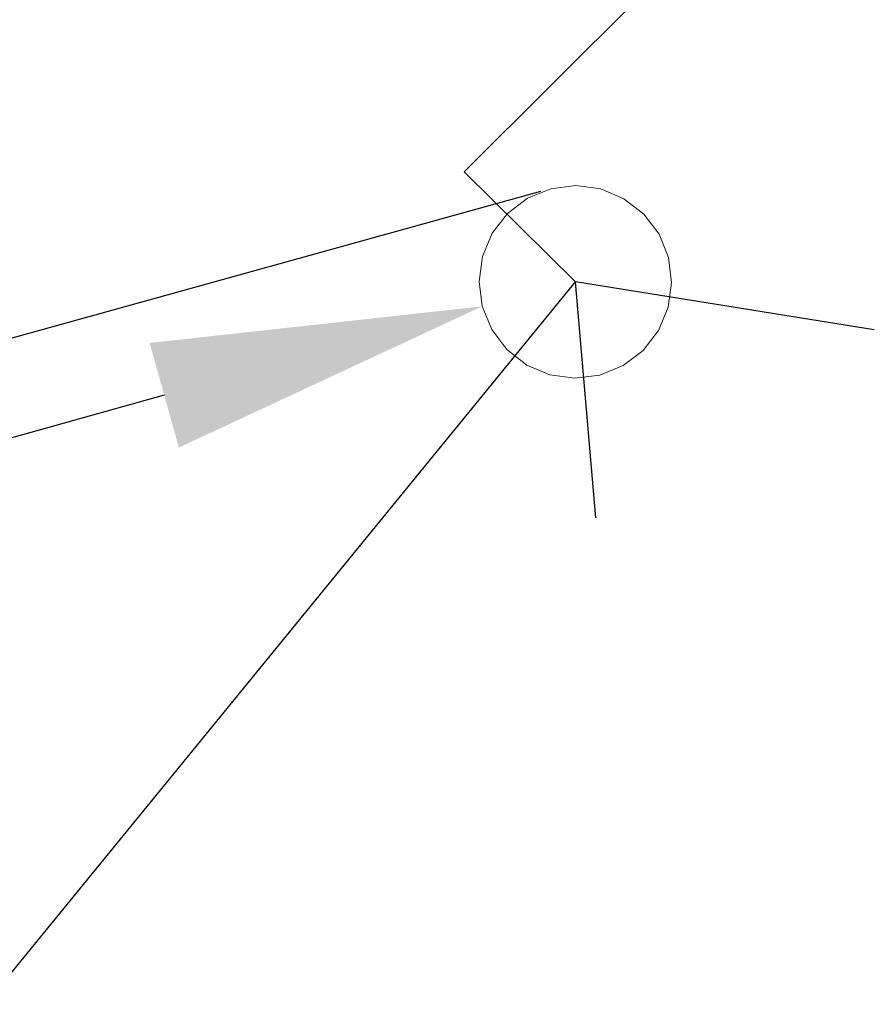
# Model space of a CAD drawing. Header units: millimetres. Extents: x 6504137 to 6515825, y 5737606 to 5784558.
# Tile 39 of 115: x 6511764.38 to 6511767.49, y 5757834.48 to 5757838.06. Entities that reach past the tile are written whole.
import ezdxf
from ezdxf import colors
from ezdxf.entities.mleader import LeaderData, LeaderLine
from ezdxf.math import Vec2, Vec3

# ---------------------------------------------------------------- set-up
doc = ezdxf.new("R2010")
doc.units = ezdxf.units.MM
doc.linetypes.add('JIS_02_2.0', pattern=[3, 2, -1])
doc.layers.add('-Linia kablowa nn', color=132, linetype='JIS_02_2.0', lineweight=30)
doc.layers.add('_-demontaż nn', color=132, linetype='DEMONTAZ', lineweight=20)
doc.layers.add('-wymiary', color=7, linetype='Continuous', lineweight=35, true_color=0x000000)
doc.layers.add('istn. linia nap.', color=7, linetype='Continuous', lineweight=0, true_color=0x000000)
doc.layers.add('_Kąt załomu', color=7, linetype='Continuous')
doc.layers.add('_Opisy', color=7, linetype='Continuous')
doc.styles.add('GEO-INFO', font='arial.ttf')
doc.styles.get("Standard").update_dxf_attribs({"font": 'ARIALN.TTF'})
doc.linetypes.add('DEMONTAZ', pattern='A,1,["x",Standard,S=1,R=0,X=-0.1,Y=-0.35],1', length=2)
doc.dimstyles.new('Kat załomu', dxfattribs={"dimtxt": 2.2, "dimasz": 5, "dimexe": 0.18, "dimexo": 0.0625, "dimtad": 0, "dimtih": 1, "dimtoh": 1, "dimdec": 4, "dimzin": 0, "dimdsep": 46, "dimtxsty": 'Standard', "dimcen": 0.9, "dimse1": 1, "dimse2": 1, "dimadec": 0, "dimazin": 0, "dimtfac": 1, "dimtdec": 4, "dimtofl": 0, "dimtmove": 0, "dimatfit": 3, "dimfxl": 1, "dimtolj": 1, "dimtzin": 0, "dimarcsym": 0})
doc.dimstyles.new('McRobic', dxfattribs={"dimtxt": 3, "dimasz": 4, "dimexe": 0.5, "dimexo": 0.04, "dimgap": 0.4, "dimtad": 0, "dimtih": 1, "dimtoh": 1, "dimdec": 1, "dimrnd": 0.01, "dimzin": 0, "dimdsep": 46, "dimtxsty": 'Standard', "dimcen": 0.09, "dimadec": 0, "dimazin": 0, "dimtfac": 1, "dimtdec": 1, "dimtofl": 0, "dimtmove": 0, "dimatfit": 3, "dimfxl": 1, "dimtolj": 1, "dimtzin": 0, "dimlwd": 25, "dimlwe": 25, "dimarcsym": 0})

# ---------------------------------------------------------------- blocks, each defined once
blk = doc.blocks.new('*D39')
at = {"layer": '_Kąt załomu', "color": 0, "lineweight": -2, "transparency": 16777216}
for start, end in [(327.3791, 68.7131), (208.99689, 310.32765)]:
    blk.add_arc((6513068.902, 5758234.535), 21.6162, start, end, dxfattribs=at)
at = {"layer": '_Kąt załomu', "color": 0, "transparency": 16777216}
for points in [[(6513076.5388, 5758253.8702), (6513076.9602, 5758255.4827), (6513071.912, 5758255.9406)], [(6513049.2247, 5758223.7393), (6513050.7661, 5758224.3732), (6513048.0937, 5758228.6805)]]:
    blk.add_solid(points, dxfattribs=at)
at = {"layer": 'Defpoints', "color": 0, "transparency": 16777216}
for p in [(6513238.178, 5759438.352), (6513068.902, 5758234.535), (6513071.8387, 5758213.1192), (6510843.987, 5757608.544)]:
    blk.add_point(p, dxfattribs=at)
at = {"layer": '_Kąt załomu', "color": 0, "transparency": 16777216, "insert": (6513085.18, 5758220.3122), "char_height": 2.2, "attachment_point": 5, "rotation": 229}
blk.add_mtext('\\A1;246°', dxfattribs=at)
blk = doc.blocks.new('*D40')
at = {"layer": '_Kąt załomu', "color": 0, "lineweight": -2, "transparency": 16777216}
for start, end in [(315.03477, 4.86539), (251.71524, 301.5499)]:
    blk.add_arc((6510843.987, 5757608.544), 26.4459, start, end, dxfattribs=at)
at = {"layer": '_Kąt załomu', "color": 0, "transparency": 16777216}
for points in [[(6510869.5177, 5757610.6382), (6510871.1576, 5757610.9359), (6510869.4445, 5757615.7066)], [(6510835.3548, 5757582.6703), (6510836.0249, 5757584.1963), (6510831.1119, 5757585.4438)]]:
    blk.add_solid(points, dxfattribs=at)
at = {"layer": 'Defpoints', "color": 0, "transparency": 16777216}
for p in [(6513068.902, 5758234.535), (6510843.987, 5757608.544), (6510851.1947, 5757583.0992), (6510579.264, 5757133.586)]:
    blk.add_point(p, dxfattribs=at)
at = {"layer": '_Kąt załomu', "color": 0, "transparency": 16777216, "insert": (6510860.3741, 5757587.7871), "char_height": 2.2, "attachment_point": 5, "rotation": 218}
blk.add_mtext('\\A1;135°', dxfattribs=at)
blk = doc.blocks.new('OKRAG_PELNY')
at = {"color": 0}
blk.add_lwpolyline([(0.5, 0), (0.482963, -0.12941), (0.433013, -0.25), (0.353553, -0.353553), (0.25, -0.433013), (0.12941, -0.482963), (0, -0.5), (-0.12941, -0.482963), (-0.25, -0.433013), (-0.353553, -0.353553), (-0.433013, -0.25), (-0.482963, -0.12941), (-0.5, 0), (-0.482963, 0.12941), (-0.433013, 0.25), (-0.353553, 0.353553), (-0.25, 0.433013), (-0.12941, 0.482963), (0, 0.5), (0.12941, 0.482963), (0.25, 0.433013), (0.353553, 0.353553), (0.433013, 0.25), (0.482963, 0.12941)], close=True, dxfattribs=at)
blk = doc.blocks.new('*D136')
at = {"layer": '-wymiary', "color": 0, "linetype": 'Continuous', "lineweight": 25, "transparency": 16777216}
for p, q in [((6511759.4004, 5757862.2373), (6511754.7962, 5757860.9615)), ((6511766.2742, 5757837.4314), (6511761.67, 5757836.1556))]:
    blk.add_line(p, q, dxfattribs=at)
at = {"layer": '-wymiary', "color": 0, "lineweight": 25, "transparency": 16777216}
for p, q in [((6511756.3462, 5757857.2403), (6511758.1964, 5757850.563)), ((6511761.0836, 5757840.1439), (6511759.2669, 5757846.7))]:
    blk.add_line(p, q, dxfattribs=at)
at = {"layer": '-wymiary', "color": 0, "transparency": 16777216}
for points in [[(6511756.9886, 5757857.4183), (6511755.7037, 5757857.0622), (6511755.278, 5757861.095)], [(6511760.4412, 5757839.9658), (6511761.7261, 5757840.3219), (6511762.1518, 5757836.2891)]]:
    blk.add_solid(points, dxfattribs=at)
at = {"layer": 'Defpoints', "color": 0, "transparency": 16777216}
for p in [(6511759.4389, 5757862.248), (6511755.278, 5757861.095), (6511766.3127, 5757837.4421)]:
    blk.add_point(p, dxfattribs=at)
at = {"layer": '-wymiary', "color": 0, "transparency": 16777216, "insert": (6511758.7317, 5757848.6315), "char_height": 3, "attachment_point": 5, "rotation": 0.0213, "style": 'GEO-INFO'}
blk.add_mtext('\\A1;25.7m', dxfattribs=at)

msp = doc.modelspace()

# ---------------------------------------------------------------- linework, layer by layer
at = {"layer": '-Linia kablowa nn'}
for points in [[(6511794.31682, 5757865.70385), (6511765.99682, 5757837.50385), (6511765.99682, 5757837.50385), (6511765.99682, 5757837.50385), (6511765.99682, 5757837.50385), (6511765.99682, 5757837.50385), (6511765.99682, 5757837.50385), (6511765.99682, 5757837.50385), (6511765.99682, 5757837.50385), (6511765.99682, 5757837.50385), (6511765.99682, 5757837.50385), (6511765.99682, 5757837.50385), (6511765.99682, 5757837.50385), (6511765.99682, 5757837.50385), (6511765.99682, 5757837.50385), (6511765.99682, 5757837.50385), (6511765.99682, 5757837.50385), (6511765.99682, 5757837.50385), (6511765.99682, 5757837.50385), (6511765.99682, 5757837.50385), (6511765.99682, 5757837.50385), (6511765.99682, 5757837.50385), (6511765.99682, 5757837.50385), (6511765.99682, 5757837.50385), (6511765.99682, 5757837.50385), (6511765.99682, 5757837.50385), (6511765.99682, 5757837.50385), (6511765.99682, 5757837.50385), (6511765.99682, 5757837.50385), (6511765.99682, 5757837.50385), (6511765.99682, 5757837.50385), (6511765.99682, 5757837.50385), (6511765.99682, 5757837.50385), (6511765.99682, 5757837.50385), (6511765.99682, 5757837.50385), (6511765.99682, 5757837.50385), (6511765.99682, 5757837.50385), (6511765.99682, 5757837.50385), (6511765.99682, 5757837.50385), (6511765.99682, 5757837.50385), (6511765.99682, 5757837.50385), (6511765.99682, 5757837.50385), (6511765.99682, 5757837.50385), (6511765.99682, 5757837.50385), (6511765.99682, 5757837.50385), (6511765.99682, 5757837.50385), (6511765.99682, 5757837.50385), (6511765.99682, 5757837.50385), (6511765.99682, 5757837.50385), (6511765.99682, 5757837.50385), (6511765.99682, 5757837.50385), (6511765.99682, 5757837.50385), (6511765.99682, 5757837.50385), (6511765.99682, 5757837.50385), (6511765.99682, 5757837.50385), (6511765.99682, 5757837.50385), (6511765.99682, 5757837.50385), (6511765.99682, 5757837.50385), (6511765.99682, 5757837.50385), (6511765.99682, 5757837.50385), (6511765.99682, 5757837.50385), (6511765.99682, 5757837.50385), (6511765.99682, 5757837.50385), (6511765.99682, 5757837.50385), (6511765.99682, 5757837.50385), (6511765.99682, 5757837.50385), (6511765.99682, 5757837.50385), (6511765.99682, 5757837.50385), (6511765.99682, 5757837.50385), (6511765.99682, 5757837.50385), (6511765.99682, 5757837.50385), (6511765.99682, 5757837.50385), (6511765.99682, 5757837.50385), (6511765.99682, 5757837.50385), (6511765.99682, 5757837.50385), (6511765.99682, 5757837.50385), (6511766.40152, 5757837.10357), (6511766.40152, 5757837.10357), (6511766.40152, 5757837.10357), (6511766.40152, 5757837.10357), (6511766.40152, 5757837.10357), (6511766.40152, 5757837.10357), (6511766.40152, 5757837.10357), (6511766.40152, 5757837.10357), (6511766.40152, 5757837.10357), (6511766.40152, 5757837.10357), (6511766.40152, 5757837.10357), (6511766.40152, 5757837.10357), (6511766.40152, 5757837.10357), (6511766.40152, 5757837.10357), (6511766.40152, 5757837.10357), (6511766.40152, 5757837.10357), (6511766.40152, 5757837.10357), (6511766.40152, 5757837.10357), (6511766.40152, 5757837.10357), (6511766.40152, 5757837.10357), (6511766.40152, 5757837.10357), (6511766.40152, 5757837.10357), (6511766.40152, 5757837.10357), (6511766.40152, 5757837.10357), (6511766.40152, 5757837.10357), (6511766.40152, 5757837.10357), (6511766.40152, 5757837.10357), (6511766.40152, 5757837.10357), (6511766.40152, 5757837.10357), (6511766.40152, 5757837.10357), (6511766.40152, 5757837.10357), (6511766.40152, 5757837.10357), (6511766.40152, 5757837.10357), (6511766.40152, 5757837.10357), (6511766.40152, 5757837.10357), (6511766.40152, 5757837.10357), (6511766.40152, 5757837.10357), (6511766.40152, 5757837.10357), (6511766.40152, 5757837.10357), (6511766.40152, 5757837.10357), (6511766.40152, 5757837.10357), (6511766.40152, 5757837.10357), (6511766.40152, 5757837.10357), (6511766.40152, 5757837.10357), (6511766.40152, 5757837.10357), (6511766.40152, 5757837.10357), (6511766.40152, 5757837.10357), (6511766.40152, 5757837.10357), (6511766.40152, 5757837.10357), (6511766.40152, 5757837.10357), (6511766.40152, 5757837.10357), (6511766.40152, 5757837.10357), (6511766.40152, 5757837.10357), (6511766.40152, 5757837.10357), (6511766.40152, 5757837.10357), (6511766.40152, 5757837.10357), (6511766.40152, 5757837.10357), (6511766.40152, 5757837.10357), (6511766.40152, 5757837.10357), (6511766.40152, 5757837.10357), (6511766.40152, 5757837.10357), (6511766.40152, 5757837.10357), (6511766.40152, 5757837.10357), (6511766.40152, 5757837.10357), (6511766.40152, 5757837.10357), (6511766.40152, 5757837.10357), (6511766.40152, 5757837.10357), (6511766.40152, 5757837.10357), (6511766.40152, 5757837.10357), (6511766.40152, 5757837.10357), (6511766.40152, 5757837.10357), (6511766.40152, 5757837.10357), (6511766.40152, 5757837.10357), (6511766.40152, 5757837.10357), (6511766.40152, 5757837.10357), (6511766.40152, 5757837.10357), (6511766.40152, 5757837.10357), (6511766.40152, 5757837.10357), (6511766.40152, 5757837.10357), (6511766.40152, 5757837.10357), (6511766.40152, 5757837.10357), (6511766.40152, 5757837.10357), (6511766.40152, 5757837.10357), (6511766.40152, 5757837.10357), (6511766.40152, 5757837.10357), (6511766.40152, 5757837.10357), (6511766.40152, 5757837.10357), (6511766.40152, 5757837.10357), (6511766.40152, 5757837.10357), (6511766.40152, 5757837.10357), (6511766.40152, 5757837.10357), (6511766.40152, 5757837.10357), (6511766.40152, 5757837.10357), (6511766.40152, 5757837.10357), (6511766.40152, 5757837.10357), (6511766.40152, 5757837.10357), (6511766.40152, 5757837.10357), (6511766.40152, 5757837.10357), (6511766.40152, 5757837.10357), (6511766.40152, 5757837.10357), (6511766.40152, 5757837.10357), (6511766.40152, 5757837.10357), (6511766.40152, 5757837.10357), (6511766.40152, 5757837.10357), (6511766.40152, 5757837.10357), (6511766.40152, 5757837.10357), (6511766.40152, 5757837.10357), (6511766.40152, 5757837.10357), (6511766.40152, 5757837.10357), (6511766.40152, 5757837.10357), (6511766.40152, 5757837.10357), (6511766.40152, 5757837.10357), (6511766.40152, 5757837.10357), (6511766.40152, 5757837.10357), (6511766.40152, 5757837.10357), (6511766.40152, 5757837.10357), (6511766.40152, 5757837.10357), (6511766.40152, 5757837.10357), (6511766.40152, 5757837.10357), (6511766.40152, 5757837.10357), (6511766.40152, 5757837.10357), (6511766.40152, 5757837.10357), (6511766.40152, 5757837.10357), (6511766.40152, 5757837.10357), (6511766.40152, 5757837.10357), (6511766.40152, 5757837.10357), (6511766.40152, 5757837.10357), (6511766.40152, 5757837.10357), (6511766.40152, 5757837.10357), (6511766.40152, 5757837.10357), (6511766.40152, 5757837.10357), (6511766.40152, 5757837.10357), (6511766.40152, 5757837.10357), (6511766.40152, 5757837.10357), (6511766.40152, 5757837.10357), (6511766.40152, 5757837.10357), (6511766.40152, 5757837.10357), (6511766.40152, 5757837.10357), (6511766.40152, 5757837.10357), (6511766.40152, 5757837.10357), (6511766.40152, 5757837.10357), (6511766.40152, 5757837.10357), (6511766.40152, 5757837.10357), (6511766.40152, 5757837.10357), (6511766.40152, 5757837.10357), (6511766.40152, 5757837.10357), (6511766.40152, 5757837.10357), (6511766.40152, 5757837.10357), (6511766.40152, 5757837.10357), (6511766.40152, 5757837.10357), (6511766.40152, 5757837.10357), (6511766.40152, 5757837.10357), (6511766.40152, 5757837.10357), (6511766.40152, 5757837.10357), (6511766.40152, 5757837.10357)], [(6511767.48761, 5757836.92895), (6511767.48761, 5757836.92895), (6511767.48761, 5757836.92895), (6511767.48761, 5757836.92895), (6511767.48761, 5757836.92895), (6511767.48761, 5757836.92895), (6511767.48761, 5757836.92895), (6511767.48761, 5757836.92895), (6511767.48761, 5757836.92895), (6511767.48761, 5757836.92895), (6511767.48761, 5757836.92895), (6511767.48761, 5757836.92895), (6511767.48761, 5757836.92895), (6511767.48761, 5757836.92895), (6511767.48761, 5757836.92895), (6511767.48761, 5757836.92895), (6511767.48761, 5757836.92895), (6511767.48761, 5757836.92895), (6511767.48761, 5757836.92895), (6511767.48761, 5757836.92895), (6511767.48761, 5757836.92895), (6511767.48761, 5757836.92895), (6511767.48761, 5757836.92895), (6511767.48761, 5757836.92895), (6511767.48761, 5757836.92895), (6511767.48761, 5757836.92895), (6511767.48761, 5757836.92895), (6511767.48761, 5757836.92895), (6511767.48761, 5757836.92895), (6511767.48761, 5757836.92895), (6511767.48761, 5757836.92895), (6511767.48761, 5757836.92895), (6511767.48761, 5757836.92895), (6511767.48761, 5757836.92895), (6511767.48761, 5757836.92895), (6511767.48761, 5757836.92895), (6511767.48761, 5757836.92895), (6511767.48761, 5757836.92895), (6511767.48761, 5757836.92895), (6511767.48761, 5757836.92895), (6511767.48761, 5757836.92895), (6511767.48761, 5757836.92895), (6511767.48761, 5757836.92895), (6511767.48761, 5757836.92895), (6511767.48761, 5757836.92895), (6511767.48761, 5757836.92895), (6511767.48761, 5757836.92895), (6511767.48761, 5757836.92895), (6511767.48761, 5757836.92895), (6511767.48761, 5757836.92895), (6511767.48761, 5757836.92895), (6511767.48761, 5757836.92895), (6511767.48761, 5757836.92895), (6511767.48761, 5757836.92895), (6511767.48761, 5757836.92895), (6511767.48761, 5757836.92895), (6511767.48761, 5757836.92895), (6511767.48761, 5757836.92895), (6511767.48761, 5757836.92895), (6511767.48761, 5757836.92895), (6511767.48761, 5757836.92895), (6511767.48761, 5757836.92895), (6511767.48761, 5757836.92895), (6511767.48761, 5757836.92895), (6511767.48761, 5757836.92895), (6511767.48761, 5757836.92895), (6511767.48761, 5757836.92895), (6511767.48761, 5757836.92895), (6511767.48761, 5757836.92895), (6511767.48761, 5757836.92895), (6511767.48761, 5757836.92895), (6511767.48761, 5757836.92895), (6511767.48761, 5757836.92895), (6511767.48761, 5757836.92895), (6511767.48761, 5757836.92895), (6511767.48761, 5757836.92895), (6511767.48761, 5757836.92895), (6511767.48761, 5757836.92895), (6511767.48761, 5757836.92895), (6511767.48761, 5757836.92895), (6511767.48761, 5757836.92895), (6511767.48761, 5757836.92895), (6511767.48761, 5757836.92895), (6511767.48761, 5757836.92895), (6511767.48761, 5757836.92895), (6511767.48761, 5757836.92895), (6511767.48761, 5757836.92895), (6511767.48761, 5757836.92895), (6511767.48761, 5757836.92895), (6511767.48761, 5757836.92895), (6511767.48761, 5757836.92895), (6511767.48761, 5757836.92895), (6511767.48761, 5757836.92895), (6511767.48761, 5757836.92895), (6511767.48761, 5757836.92895), (6511767.48761, 5757836.92895), (6511767.48761, 5757836.92895), (6511767.48761, 5757836.92895), (6511767.48761, 5757836.92895), (6511767.48761, 5757836.92895), (6511767.48761, 5757836.92895), (6511767.48761, 5757836.92895), (6511767.48761, 5757836.92895), (6511767.48761, 5757836.92895), (6511767.48761, 5757836.92895), (6511767.48761, 5757836.92895), (6511767.48761, 5757836.92895), (6511767.48761, 5757836.92895), (6511767.48761, 5757836.92895), (6511767.48761, 5757836.92895), (6511767.48761, 5757836.92895), (6511767.48761, 5757836.92895), (6511767.48761, 5757836.92895), (6511767.48761, 5757836.92895), (6511767.48761, 5757836.92895), (6511767.48761, 5757836.92895), (6511767.48761, 5757836.92895), (6511767.48761, 5757836.92895), (6511767.48761, 5757836.92895), (6511767.48761, 5757836.92895), (6511767.48761, 5757836.92895), (6511767.48761, 5757836.92895), (6511767.48761, 5757836.92895), (6511767.48761, 5757836.92895), (6511767.48761, 5757836.92895), (6511767.48761, 5757836.92895), (6511767.48761, 5757836.92895), (6511767.48761, 5757836.92895), (6511767.48761, 5757836.92895), (6511767.48761, 5757836.92895), (6511767.48761, 5757836.92895), (6511767.48761, 5757836.92895), (6511767.48761, 5757836.92895), (6511767.48761, 5757836.92895), (6511767.48761, 5757836.92895), (6511767.48761, 5757836.92895), (6511767.48761, 5757836.92895), (6511767.48761, 5757836.92895), (6511767.48761, 5757836.92895), (6511767.48761, 5757836.92895), (6511767.48761, 5757836.92895), (6511767.48761, 5757836.92895), (6511767.48761, 5757836.92895), (6511767.48761, 5757836.92895), (6511767.48761, 5757836.92895), (6511767.48761, 5757836.92895), (6511767.48761, 5757836.92895), (6511767.48761, 5757836.92895), (6511767.48761, 5757836.92895), (6511767.48761, 5757836.92895), (6511767.48761, 5757836.92895), (6511767.48761, 5757836.92895), (6511767.48761, 5757836.92895), (6511767.48761, 5757836.92895), (6511767.48761, 5757836.92895), (6511767.48761, 5757836.92895), (6511767.48761, 5757836.92895), (6511767.48761, 5757836.92895), (6511767.48761, 5757836.92895), (6511767.48761, 5757836.92895), (6511767.48761, 5757836.92895), (6511767.48761, 5757836.92895), (6511767.48761, 5757836.92895), (6511767.48761, 5757836.92895), (6511767.48761, 5757836.92895), (6511767.48761, 5757836.92895), (6511767.48761, 5757836.92895), (6511767.48761, 5757836.92895), (6511767.48761, 5757836.92895), (6511767.48761, 5757836.92895), (6511767.48761, 5757836.92895), (6511767.48761, 5757836.92895), (6511767.48761, 5757836.92895), (6511767.48761, 5757836.92895), (6511767.48761, 5757836.92895), (6511767.48761, 5757836.92895), (6511767.48761, 5757836.92895), (6511767.48761, 5757836.92895), (6511767.48761, 5757836.92895), (6511767.48761, 5757836.92895), (6511767.48761, 5757836.92895), (6511767.48761, 5757836.92895), (6511767.48761, 5757836.92895), (6511767.48761, 5757836.92895), (6511767.48761, 5757836.92895), (6511767.48761, 5757836.92895), (6511767.48761, 5757836.92895), (6511767.48761, 5757836.92895), (6511767.48761, 5757836.92895), (6511767.48761, 5757836.92895), (6511767.48761, 5757836.92895), (6511767.48761, 5757836.92895), (6511767.48761, 5757836.92895), (6511767.48761, 5757836.92895), (6511767.48761, 5757836.92895), (6511767.48761, 5757836.92895), (6511767.48761, 5757836.92895), (6511767.48761, 5757836.92895), (6511767.48761, 5757836.92895), (6511767.48761, 5757836.92895), (6511767.48761, 5757836.92895), (6511767.48761, 5757836.92895), (6511767.48761, 5757836.92895), (6511767.48761, 5757836.92895), (6511767.48761, 5757836.92895), (6511767.48761, 5757836.92895), (6511767.48761, 5757836.92895), (6511767.48761, 5757836.92895), (6511767.48761, 5757836.92895), (6511767.48761, 5757836.92895), (6511767.48761, 5757836.92895), (6511767.48761, 5757836.92895), (6511767.48761, 5757836.92895), (6511767.48761, 5757836.92895), (6511767.48761, 5757836.92895), (6511767.48761, 5757836.92895), (6511767.48761, 5757836.92895), (6511767.48761, 5757836.92895), (6511767.48761, 5757836.92895), (6511767.48761, 5757836.92895), (6511767.48761, 5757836.92895), (6511767.48761, 5757836.92895), (6511767.48761, 5757836.92895), (6511767.48761, 5757836.92895), (6511767.48761, 5757836.92895), (6511767.48761, 5757836.92895), (6511767.48761, 5757836.92895), (6511767.48761, 5757836.92895), (6511767.48761, 5757836.92895), (6511767.48761, 5757836.92895), (6511766.40152, 5757837.10357), (6511766.40152, 5757837.10357), (6511766.40152, 5757837.10357), (6511766.40152, 5757837.10357), (6511766.40152, 5757837.10357), (6511766.40152, 5757837.10357), (6511766.40152, 5757837.10357), (6511766.40152, 5757837.10357), (6511766.40152, 5757837.10357), (6511766.40152, 5757837.10357), (6511766.40152, 5757837.10357), (6511766.40152, 5757837.10357), (6511766.40152, 5757837.10357), (6511766.40152, 5757837.10357), (6511766.40152, 5757837.10357), (6511766.40152, 5757837.10357), (6511766.40152, 5757837.10357), (6511766.40152, 5757837.10357), (6511766.40152, 5757837.10357), (6511766.40152, 5757837.10357), (6511766.40152, 5757837.10357), (6511766.40152, 5757837.10357), (6511766.40152, 5757837.10357), (6511766.40152, 5757837.10357), (6511766.40152, 5757837.10357), (6511766.40152, 5757837.10357), (6511766.40152, 5757837.10357), (6511766.40152, 5757837.10357), (6511766.40152, 5757837.10357), (6511766.40152, 5757837.10357), (6511766.40152, 5757837.10357), (6511766.40152, 5757837.10357), (6511766.40152, 5757837.10357), (6511766.40152, 5757837.10357), (6511766.40152, 5757837.10357), (6511766.40152, 5757837.10357), (6511766.40152, 5757837.10357), (6511766.40152, 5757837.10357), (6511766.40152, 5757837.10357), (6511766.40152, 5757837.10357), (6511766.40152, 5757837.10357), (6511766.40152, 5757837.10357), (6511766.40152, 5757837.10357), (6511766.40152, 5757837.10357), (6511766.40152, 5757837.10357), (6511766.40152, 5757837.10357), (6511766.40152, 5757837.10357), (6511766.40152, 5757837.10357), (6511766.40152, 5757837.10357), (6511766.40152, 5757837.10357), (6511766.40152, 5757837.10357), (6511766.40152, 5757837.10357), (6511766.40152, 5757837.10357), (6511766.40152, 5757837.10357), (6511766.40152, 5757837.10357), (6511766.40152, 5757837.10357), (6511766.40152, 5757837.10357), (6511766.40152, 5757837.10357), (6511766.40152, 5757837.10357), (6511766.40152, 5757837.10357), (6511766.40152, 5757837.10357), (6511766.40152, 5757837.10357), (6511766.40152, 5757837.10357), (6511766.40152, 5757837.10357), (6511766.40152, 5757837.10357), (6511766.40152, 5757837.10357), (6511766.40152, 5757837.10357), (6511766.40152, 5757837.10357), (6511766.40152, 5757837.10357), (6511766.40152, 5757837.10357), (6511766.40152, 5757837.10357), (6511766.40152, 5757837.10357), (6511766.40152, 5757837.10357), (6511766.40152, 5757837.10357), (6511766.40152, 5757837.10357), (6511766.40152, 5757837.10357), (6511766.40152, 5757837.10357), (6511766.40152, 5757837.10357), (6511766.40152, 5757837.10357), (6511766.40152, 5757837.10357), (6511766.40152, 5757837.10357), (6511766.40152, 5757837.10357), (6511766.40152, 5757837.10357), (6511766.40152, 5757837.10357), (6511766.40152, 5757837.10357), (6511766.40152, 5757837.10357), (6511766.40152, 5757837.10357), (6511766.40152, 5757837.10357), (6511766.40152, 5757837.10357), (6511766.40152, 5757837.10357), (6511766.40152, 5757837.10357), (6511766.40152, 5757837.10357), (6511766.40152, 5757837.10357), (6511766.40152, 5757837.10357), (6511766.40152, 5757837.10357), (6511766.40152, 5757837.10357), (6511766.40152, 5757837.10357), (6511766.40152, 5757837.10357), (6511766.40152, 5757837.10357), (6511766.40152, 5757837.10357), (6511766.40152, 5757837.10357), (6511766.40152, 5757837.10357), (6511766.40152, 5757837.10357), (6511766.40152, 5757837.10357), (6511766.40152, 5757837.10357), (6511766.40152, 5757837.10357), (6511766.40152, 5757837.10357), (6511766.40152, 5757837.10357), (6511766.40152, 5757837.10357), (6511766.40152, 5757837.10357), (6511766.40152, 5757837.10357), (6511766.40152, 5757837.10357), (6511766.40152, 5757837.10357), (6511766.40152, 5757837.10357), (6511766.40152, 5757837.10357), (6511766.40152, 5757837.10357), (6511766.40152, 5757837.10357), (6511766.40152, 5757837.10357), (6511766.40152, 5757837.10357), (6511766.40152, 5757837.10357), (6511766.40152, 5757837.10357), (6511766.40152, 5757837.10357), (6511766.40152, 5757837.10357), (6511766.40152, 5757837.10357), (6511766.40152, 5757837.10357), (6511766.40152, 5757837.10357), (6511766.40152, 5757837.10357), (6511766.40152, 5757837.10357), (6511766.40152, 5757837.10357), (6511766.40152, 5757837.10357), (6511766.40152, 5757837.10357), (6511766.40152, 5757837.10357), (6511766.40152, 5757837.10357), (6511766.40152, 5757837.10357), (6511766.40152, 5757837.10357), (6511766.40152, 5757837.10357), (6511766.40152, 5757837.10357), (6511766.40152, 5757837.10357), (6511766.40152, 5757837.10357), (6511766.40152, 5757837.10357), (6511766.40152, 5757837.10357), (6511766.40152, 5757837.10357), (6511766.40152, 5757837.10357), (6511766.40152, 5757837.10357), (6511766.40152, 5757837.10357), (6511766.40152, 5757837.10357), (6511766.40152, 5757837.10357), (6511766.40152, 5757837.10357), (6511766.40152, 5757837.10357), (6511766.40152, 5757837.10357), (6511766.40152, 5757837.10357), (6511766.40152, 5757837.10357), (6511766.40152, 5757837.10357), (6511766.40152, 5757837.10357), (6511766.40152, 5757837.10357)], [(6511766.47589, 5757836.24673), (6511766.47589, 5757836.24673), (6511766.47589, 5757836.24673), (6511766.47589, 5757836.24673), (6511766.47589, 5757836.24673), (6511766.47589, 5757836.24673), (6511766.47589, 5757836.24673), (6511766.47589, 5757836.24673), (6511766.47589, 5757836.24673), (6511766.47589, 5757836.24673), (6511766.47589, 5757836.24673), (6511766.47589, 5757836.24673), (6511766.47589, 5757836.24673), (6511766.47589, 5757836.24673), (6511766.47589, 5757836.24673), (6511766.47589, 5757836.24673), (6511766.47589, 5757836.24673), (6511766.47589, 5757836.24673), (6511766.47589, 5757836.24673), (6511766.47589, 5757836.24673), (6511766.47589, 5757836.24673), (6511766.47589, 5757836.24673), (6511766.47589, 5757836.24673), (6511766.47589, 5757836.24673), (6511766.47589, 5757836.24673), (6511766.47589, 5757836.24673), (6511766.47589, 5757836.24673), (6511766.47589, 5757836.24673), (6511766.47589, 5757836.24673), (6511766.47589, 5757836.24673), (6511766.47589, 5757836.24673), (6511766.47589, 5757836.24673), (6511766.47589, 5757836.24673), (6511766.47589, 5757836.24673), (6511766.47589, 5757836.24673), (6511766.47589, 5757836.24673), (6511766.47589, 5757836.24673), (6511766.47589, 5757836.24673), (6511766.47589, 5757836.24673), (6511766.47589, 5757836.24673), (6511766.47589, 5757836.24673), (6511766.47589, 5757836.24673), (6511766.47589, 5757836.24673), (6511766.47589, 5757836.24673), (6511766.47589, 5757836.24673), (6511766.47589, 5757836.24673), (6511766.47589, 5757836.24673), (6511766.47589, 5757836.24673), (6511766.47589, 5757836.24673), (6511766.47589, 5757836.24673), (6511766.47589, 5757836.24673), (6511766.47589, 5757836.24673), (6511766.47589, 5757836.24673), (6511766.47589, 5757836.24673), (6511766.47589, 5757836.24673), (6511766.47589, 5757836.24673), (6511766.47589, 5757836.24673), (6511766.47589, 5757836.24673), (6511766.47589, 5757836.24673), (6511766.47589, 5757836.24673), (6511766.47589, 5757836.24673), (6511766.47589, 5757836.24673), (6511766.47589, 5757836.24673), (6511766.47589, 5757836.24673), (6511766.47589, 5757836.24673), (6511766.47589, 5757836.24673), (6511766.47589, 5757836.24673), (6511766.47589, 5757836.24673), (6511766.47589, 5757836.24673), (6511766.47589, 5757836.24673), (6511766.47589, 5757836.24673), (6511766.47589, 5757836.24673), (6511766.47589, 5757836.24673), (6511766.47589, 5757836.24673), (6511766.47589, 5757836.24673), (6511766.47589, 5757836.24673), (6511766.47589, 5757836.24673), (6511766.47589, 5757836.24673), (6511766.47589, 5757836.24673), (6511766.47589, 5757836.24673), (6511766.47589, 5757836.24673), (6511766.47589, 5757836.24673), (6511766.47589, 5757836.24673), (6511766.47589, 5757836.24673), (6511766.47589, 5757836.24673), (6511766.47589, 5757836.24673), (6511766.47589, 5757836.24673), (6511766.47589, 5757836.24673), (6511766.47589, 5757836.24673), (6511766.47589, 5757836.24673), (6511766.47589, 5757836.24673), (6511766.47589, 5757836.24673), (6511766.47589, 5757836.24673), (6511766.47589, 5757836.24673), (6511766.47589, 5757836.24673), (6511766.47589, 5757836.24673), (6511766.47589, 5757836.24673), (6511766.47589, 5757836.24673), (6511766.47589, 5757836.24673), (6511766.47589, 5757836.24673), (6511766.47589, 5757836.24673), (6511766.47589, 5757836.24673), (6511766.47589, 5757836.24673), (6511766.47589, 5757836.24673), (6511766.47589, 5757836.24673), (6511766.47589, 5757836.24673), (6511766.47589, 5757836.24673), (6511766.47589, 5757836.24673), (6511766.47589, 5757836.24673), (6511766.47589, 5757836.24673), (6511766.47589, 5757836.24673), (6511766.47589, 5757836.24673), (6511766.47589, 5757836.24673), (6511766.47589, 5757836.24673), (6511766.47589, 5757836.24673), (6511766.47589, 5757836.24673), (6511766.47589, 5757836.24673), (6511766.47589, 5757836.24673), (6511766.47589, 5757836.24673), (6511766.47589, 5757836.24673), (6511766.47589, 5757836.24673), (6511766.47589, 5757836.24673), (6511766.47589, 5757836.24673), (6511766.47589, 5757836.24673), (6511766.47589, 5757836.24673), (6511766.47589, 5757836.24673), (6511766.47589, 5757836.24673), (6511766.47589, 5757836.24673), (6511766.47589, 5757836.24673), (6511766.47589, 5757836.24673), (6511766.47589, 5757836.24673), (6511766.47589, 5757836.24673), (6511766.47589, 5757836.24673), (6511766.47589, 5757836.24673), (6511766.47589, 5757836.24673), (6511766.47589, 5757836.24673), (6511766.47589, 5757836.24673), (6511766.47589, 5757836.24673), (6511766.47589, 5757836.24673), (6511766.47589, 5757836.24673), (6511766.47589, 5757836.24673), (6511766.47589, 5757836.24673), (6511766.47589, 5757836.24673), (6511766.47589, 5757836.24673), (6511766.47589, 5757836.24673), (6511766.47589, 5757836.24673), (6511766.47589, 5757836.24673), (6511766.47589, 5757836.24673), (6511766.47589, 5757836.24673), (6511766.47589, 5757836.24673), (6511766.47589, 5757836.24673), (6511766.47589, 5757836.24673), (6511766.47589, 5757836.24673), (6511766.47589, 5757836.24673), (6511766.47589, 5757836.24673), (6511766.47589, 5757836.24673), (6511766.47589, 5757836.24673), (6511766.47589, 5757836.24673), (6511766.47589, 5757836.24673), (6511766.47589, 5757836.24673), (6511766.47589, 5757836.24673), (6511766.47589, 5757836.24673), (6511766.47589, 5757836.24673), (6511766.47589, 5757836.24673), (6511766.47589, 5757836.24673), (6511766.47589, 5757836.24673), (6511766.47589, 5757836.24673), (6511766.47589, 5757836.24673), (6511766.47589, 5757836.24673), (6511766.47589, 5757836.24673), (6511766.47589, 5757836.24673), (6511766.47589, 5757836.24673), (6511766.47589, 5757836.24673), (6511766.47589, 5757836.24673), (6511766.47589, 5757836.24673), (6511766.47589, 5757836.24673), (6511766.47589, 5757836.24673), (6511766.47589, 5757836.24673), (6511766.47589, 5757836.24673), (6511766.47589, 5757836.24673), (6511766.47589, 5757836.24673), (6511766.47589, 5757836.24673), (6511766.47589, 5757836.24673), (6511766.47589, 5757836.24673), (6511766.47589, 5757836.24673), (6511766.47589, 5757836.24673), (6511766.47589, 5757836.24673), (6511766.47589, 5757836.24673), (6511766.47589, 5757836.24673), (6511766.47589, 5757836.24673), (6511766.47589, 5757836.24673), (6511766.47589, 5757836.24673), (6511766.47589, 5757836.24673), (6511766.47589, 5757836.24673), (6511766.47589, 5757836.24673), (6511766.47589, 5757836.24673), (6511766.47589, 5757836.24673), (6511766.47589, 5757836.24673), (6511766.47589, 5757836.24673), (6511766.47589, 5757836.24673), (6511766.47589, 5757836.24673), (6511766.47589, 5757836.24673), (6511766.47589, 5757836.24673), (6511766.47589, 5757836.24673), (6511766.47589, 5757836.24673), (6511766.47589, 5757836.24673), (6511766.47589, 5757836.24673), (6511766.47589, 5757836.24673), (6511766.47589, 5757836.24673), (6511766.47589, 5757836.24673), (6511766.47589, 5757836.24673), (6511766.47589, 5757836.24673), (6511766.47589, 5757836.24673), (6511766.47589, 5757836.24673), (6511766.47589, 5757836.24673), (6511766.47589, 5757836.24673), (6511766.47589, 5757836.24673), (6511766.47589, 5757836.24673), (6511766.47589, 5757836.24673), (6511766.47589, 5757836.24673), (6511766.47589, 5757836.24673), (6511766.47589, 5757836.24673), (6511766.47589, 5757836.24673), (6511766.47589, 5757836.24673), (6511766.47589, 5757836.24673), (6511766.47589, 5757836.24673), (6511766.47589, 5757836.24673), (6511766.47589, 5757836.24673), (6511766.47589, 5757836.24673), (6511766.47589, 5757836.24673), (6511766.40152, 5757837.10357), (6511766.40152, 5757837.10357), (6511766.40152, 5757837.10357), (6511766.40152, 5757837.10357), (6511766.40152, 5757837.10357), (6511766.40152, 5757837.10357), (6511766.40152, 5757837.10357), (6511766.40152, 5757837.10357), (6511766.40152, 5757837.10357), (6511766.40152, 5757837.10357), (6511766.40152, 5757837.10357), (6511766.40152, 5757837.10357), (6511766.40152, 5757837.10357), (6511766.40152, 5757837.10357), (6511766.40152, 5757837.10357), (6511766.40152, 5757837.10357), (6511766.40152, 5757837.10357), (6511766.40152, 5757837.10357), (6511766.40152, 5757837.10357), (6511766.40152, 5757837.10357), (6511766.40152, 5757837.10357), (6511766.40152, 5757837.10357), (6511766.40152, 5757837.10357), (6511766.40152, 5757837.10357), (6511766.40152, 5757837.10357), (6511766.40152, 5757837.10357), (6511766.40152, 5757837.10357), (6511766.40152, 5757837.10357), (6511766.40152, 5757837.10357), (6511766.40152, 5757837.10357), (6511766.40152, 5757837.10357), (6511766.40152, 5757837.10357), (6511766.40152, 5757837.10357), (6511766.40152, 5757837.10357), (6511766.40152, 5757837.10357), (6511766.40152, 5757837.10357), (6511766.40152, 5757837.10357), (6511766.40152, 5757837.10357), (6511766.40152, 5757837.10357), (6511766.40152, 5757837.10357), (6511766.40152, 5757837.10357), (6511766.40152, 5757837.10357), (6511766.40152, 5757837.10357), (6511766.40152, 5757837.10357), (6511766.40152, 5757837.10357), (6511766.40152, 5757837.10357), (6511766.40152, 5757837.10357), (6511766.40152, 5757837.10357), (6511766.40152, 5757837.10357), (6511766.40152, 5757837.10357), (6511766.40152, 5757837.10357), (6511766.40152, 5757837.10357), (6511766.40152, 5757837.10357), (6511766.40152, 5757837.10357), (6511766.40152, 5757837.10357), (6511766.40152, 5757837.10357), (6511766.40152, 5757837.10357), (6511766.40152, 5757837.10357), (6511766.40152, 5757837.10357), (6511766.40152, 5757837.10357), (6511766.40152, 5757837.10357), (6511766.40152, 5757837.10357), (6511766.40152, 5757837.10357), (6511766.40152, 5757837.10357), (6511766.40152, 5757837.10357), (6511766.40152, 5757837.10357), (6511766.40152, 5757837.10357), (6511766.40152, 5757837.10357), (6511766.40152, 5757837.10357), (6511766.40152, 5757837.10357), (6511766.40152, 5757837.10357), (6511766.40152, 5757837.10357), (6511766.40152, 5757837.10357), (6511766.40152, 5757837.10357), (6511766.40152, 5757837.10357), (6511766.40152, 5757837.10357), (6511766.40152, 5757837.10357), (6511766.40152, 5757837.10357), (6511766.40152, 5757837.10357), (6511766.40152, 5757837.10357), (6511766.40152, 5757837.10357), (6511766.40152, 5757837.10357), (6511766.40152, 5757837.10357), (6511766.40152, 5757837.10357), (6511766.40152, 5757837.10357), (6511766.40152, 5757837.10357), (6511766.40152, 5757837.10357), (6511766.40152, 5757837.10357), (6511766.40152, 5757837.10357), (6511766.40152, 5757837.10357), (6511766.40152, 5757837.10357), (6511766.40152, 5757837.10357), (6511766.40152, 5757837.10357), (6511766.40152, 5757837.10357), (6511766.40152, 5757837.10357), (6511766.40152, 5757837.10357), (6511766.40152, 5757837.10357), (6511766.40152, 5757837.10357), (6511766.40152, 5757837.10357), (6511766.40152, 5757837.10357), (6511766.40152, 5757837.10357), (6511766.40152, 5757837.10357), (6511766.40152, 5757837.10357), (6511766.40152, 5757837.10357), (6511766.40152, 5757837.10357), (6511766.40152, 5757837.10357), (6511766.40152, 5757837.10357), (6511766.40152, 5757837.10357), (6511766.40152, 5757837.10357), (6511766.40152, 5757837.10357), (6511766.40152, 5757837.10357), (6511766.40152, 5757837.10357), (6511766.40152, 5757837.10357), (6511766.40152, 5757837.10357), (6511766.40152, 5757837.10357), (6511766.40152, 5757837.10357), (6511766.40152, 5757837.10357), (6511766.40152, 5757837.10357), (6511766.40152, 5757837.10357), (6511766.40152, 5757837.10357), (6511766.40152, 5757837.10357), (6511766.40152, 5757837.10357), (6511766.40152, 5757837.10357), (6511766.40152, 5757837.10357), (6511766.40152, 5757837.10357), (6511766.40152, 5757837.10357), (6511766.40152, 5757837.10357), (6511766.40152, 5757837.10357), (6511766.40152, 5757837.10357), (6511766.40152, 5757837.10357), (6511766.40152, 5757837.10357), (6511766.40152, 5757837.10357), (6511766.40152, 5757837.10357), (6511766.40152, 5757837.10357), (6511766.40152, 5757837.10357), (6511766.40152, 5757837.10357), (6511766.40152, 5757837.10357), (6511766.40152, 5757837.10357), (6511766.40152, 5757837.10357), (6511766.40152, 5757837.10357), (6511766.40152, 5757837.10357), (6511766.40152, 5757837.10357), (6511766.40152, 5757837.10357), (6511766.40152, 5757837.10357), (6511766.40152, 5757837.10357), (6511766.40152, 5757837.10357), (6511766.40152, 5757837.10357), (6511766.40152, 5757837.10357), (6511766.40152, 5757837.10357), (6511766.40152, 5757837.10357), (6511766.40152, 5757837.10357), (6511766.40152, 5757837.10357), (6511766.40152, 5757837.10357), (6511766.40152, 5757837.10357), (6511766.40152, 5757837.10357)]]:
    msp.add_lwpolyline(points, dxfattribs=at)
at = {"layer": 'istn. linia nap.', "color": 18, "linetype": 'Continuous', "lineweight": 30, "true_color": 0x000000}
msp.add_line((6511728.03579, 5757790.13917), (6511766.40152, 5757837.10357), dxfattribs=at)

# ---------------------------------------------------------------- block references
at = {"layer": '_-demontaż nn', "lineweight": 18, "xscale": 0.6999999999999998, "yscale": 0.6999999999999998, "rotation": 179.6972132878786}
msp.add_blockref('OKRAG_PELNY', (6511766.40152, 5757837.10357), dxfattribs=at)

# ---------------------------------------------------------------- dimensions: what is measured, and where the dimension line sits
at = {"layer": '-wymiary', "color": 7, "linetype": 'Continuous'}
dim = msp.add_linear_dim(base=(6511755.278, 5757861.095), p1=(6511766.31273, 5757837.44212), p2=(6511759.43892, 5757862.248), angle=105.48825, dimstyle='McRobic', override={"dimpost": 'm', "dimtxsty": 'GEO-INFO'}, dxfattribs=at)
dim.commit()
dim.dimension.update_dxf_attribs({"geometry": '*D136', "text_midpoint": (6511758.73168, 5757848.63152), "dimtype": 161, "text_rotation": 210})
at = {"layer": '_Kąt załomu'}
for base, center, p1, p2, picture, middle, turn in [((6513071.83868, 5758213.11917), (6513068.902, 5758234.535), (6513238.178, 5759438.352), (6510843.987, 5757608.54399), '*D39', (6513085.18004, 5758220.31223), 229), ((6510851.19469, 5757583.09922), (6510843.98701, 5757608.544), (6513068.902, 5758234.535), (6510579.264, 5757133.586), '*D40', (6510860.37414, 5757587.78709), 218)]:
    dim = msp.add_angular_dim_3p(base=base, center=center, p1=p1, p2=p2, dimstyle='Kat załomu', dxfattribs=at)
    dim.commit()
    dim.dimension.update_dxf_attribs({"geometry": picture, "text_midpoint": middle, "text_rotation": turn})

# ---------------------------------------------------------------- leaders
at = {"layer": '_Opisy', "linetype": 'Continuous'}
ml = msp.add_multileader_mtext('Standard', dxfattribs=at)
ml.set_content('{\\fArial|b0|i0|c238|p34;\\C256; Proj. linia kablowa nn NA2XY (YAKXS) \\P4x120 SE L=00112|00140m\\PObwód oświetleniowy wg\\Podrębnego opracowania OUiD\\P\\pxqc; }', color=256)
ml.set_leader_properties()
ml.build(insert=Vec2(0, 0))
ml.multileader.update_dxf_attribs({"text_left_attachment_type": 6, "text_right_attachment_type": 6, "dogleg_length": 0.36, "arrow_head_size": 1.2, "scale": 0.8})
ctx = ml.context
ctx.base_point, ctx.scale, ctx.char_height, ctx.arrow_head_size, ctx.landing_gap_size, ctx.plane_origin, ctx.plane_x_axis, ctx.plane_y_axis = Vec3(6511726.65764, 5757876.58997, 51.6), 0.8, 2.16, 1.2, 0.072, Vec3(6511654.34764, 5757639.77697, 51.6), Vec3(0.9998922, 0.0146812), Vec3(-0.0146812, 0.9998922)
ctx.left_attachment, ctx.right_attachment = 6, 6
notes = []
notes.append((ctx, [(1, (1, 1, 0), (6511779.97295, 5757877.37279, 51.6), (-0.9998922, -0.0146812), 0.288, [(1, [(6511792.0521, 5757863.44873, 51.6)], 0, [])])]))
ctx.mtext.insert, ctx.mtext.text_direction, ctx.mtext.rotation, ctx.mtext.flow_direction = Vec3(6511726.69736, 5757878.7891, 51.6), Vec3(0.9998922, 0.0146812), 0.0146817, 5
ml = msp.add_multileader_mtext('Standard', dxfattribs=at)
ml.set_content('{\\fArial|b0|i0|c238|p34;II/2     \\P\\C256;istn. P-10,5/4,3E\\P}do przebudowy na\\P{\\fArial|b0|i0|c238|p34;\\C256;Kgo 10,5/xxE\\Pistn. linie kablowe\\Pprzenieść na proj. słup}', color=256)
ml.set_leader_properties()
ml.build(insert=Vec2(0, 0))
ml.multileader.update_dxf_attribs({"text_left_attachment_type": 6, "text_right_attachment_type": 6, "dogleg_length": 0.45, "arrow_head_size": 1.2, "scale": 0.8})
ctx = ml.context
ctx.base_point, ctx.scale, ctx.char_height, ctx.arrow_head_size, ctx.landing_gap_size, ctx.plane_origin, ctx.plane_x_axis, ctx.plane_y_axis = Vec3(6511715.73448, 5757830.99092, 30.78), 0.8, 2.16, 1.2, 0.072, Vec3(6511815.15849, 5757878.65333, 30.78), Vec3(0.9998922, 0.0146812), Vec3(-0.0146812, 0.9998922)
ctx.left_attachment, ctx.right_attachment = 6, 6
notes.append((ctx, [(1, (1, 1, 0), (6511746.10685, 5757831.43688, 30.78), (-0.9998922, -0.0146812), 0.36, [(0, [(6511766.06298, 5757837.01477, 30.78)], 0, []), (1, [(6511769.57042, 5757832.58293, 30.78)], 0, [])])]))
ctx.mtext.insert, ctx.mtext.text_direction, ctx.mtext.rotation, ctx.mtext.flow_direction = Vec3(6511715.76489, 5757833.82354, 30.78), Vec3(0.9998922, 0.0146812), 0.0146817, 5
for ctx, leaders in notes:
    for number, flags, end, landing, length, lines in leaders:
        leader = LeaderData()
        leader.index, (leader.has_last_leader_line, leader.has_dogleg_vector, leader.attachment_direction) = number, flags
        leader.last_leader_point, leader.dogleg_vector, leader.dogleg_length = Vec3(end), Vec3(landing), length
        for number, points, colour, breaks in lines:
            line = LeaderLine()
            line.index, line.vertices, line.color, line.breaks = number, Vec3.list(points), colors.encode_raw_color(colour), breaks
            leader.lines.append(line)
        ctx.leaders.append(leader)

doc.saveas('drawing.dxf')
